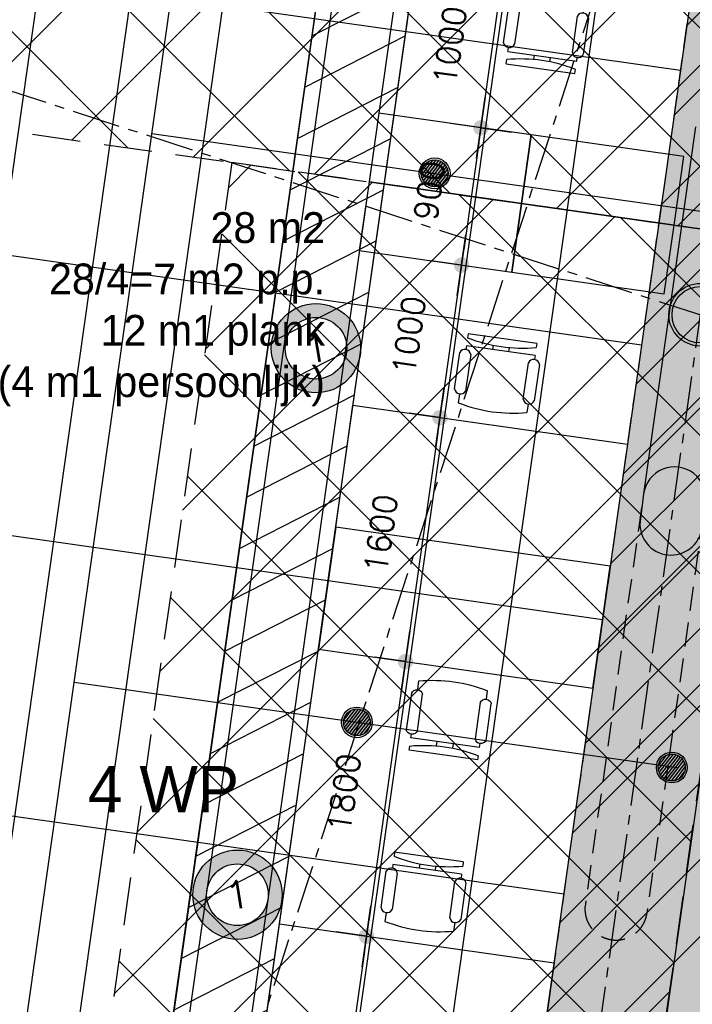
# Model space of a CAD drawing. Header units: millimetres. Extents: x -4106 to 114694, y -37499 to 54647.
# Tile 106 of 109: x 90187 to 94554, y 23696 to 30088. Entities that reach past the tile are written whole.
import ezdxf
from ezdxf.enums import TextEntityAlignment as Align

# ---------------------------------------------------------------- set-up
doc = ezdxf.new("R2010")
doc.units = ezdxf.units.MM
doc.header["$LTSCALE"] = 50
for name, pattern in [('B0301', [25, 12.5, -6.25, 0, -6.25]), ('B0702', [4.6875, 3.125, -1.5625]), ('XREF_05-werkset$0$B0702', [4.6875, 3.125, -1.5625]), ('XREF_STRAMIEN$0$B0201', [50, 31.25, -6.25, 6.25, -6.25])]:
    doc.linetypes.add(name, pattern=pattern)
for name, color, linetype in [('FOK_ BRANDSLANGHASPELS', 2, 'Continuous'), ('FOK_07_STRAMIEN', 13, 'B0301'), ('FOK_08---_MAATVOERING', 2, 'Continuous'), ('FOK_22_BINNENWANDEN', 2, 'Continuous'), ('FOK_82_LOS MEUBILAIR', 1, 'Continuous'), ('XREF_05-werkset$0$AI28XH2-_STAAL', 1, 'Continuous'), ('XREF_05-werkset$0$AI32XI--_HOUT', 242, 'Continuous'), ('XREF_05-werkset$0$AL28XH2-_STAAL', 4, 'Continuous'), ('XREF_05-werkset$0$ALR3OR3-_OPPR30', 242, 'Continuous'), ('XREF_05_PLAFOND$0$AA00VV4-_SOLID252', 254, 'Continuous'), ('XREF_05_PLAFOND$0$AA45----_PLAFONDAFW', 1, 'Continuous'), ('XREF_05_PLAFOND$0$AI45----_PLAFONDAFW', 2, 'Continuous'), ('XREF_05_Sprinkler installatie$0$verzonken sprinkler', 6, 'Continuous'), ('XREF_05_Sprinkler installatie$0$WL524---', 4, 'Continuous'), ('XREF_05_Sprinkler installatie$0$WL6516--', 4, 'Continuous'), ('XREF_05_Vloergoot installaties$0$EL6131--_VG', 3, 'Continuous'), ('XREF_05_Vloergoot installaties$0$EL6222--', 3, 'Continuous'), ('XREF_STRAMIEN$0$AL$7A---_STRAMIEN', 1, 'XREF_STRAMIEN$0$B0201')]:
    doc.layers.add(name, color=color, linetype=linetype)
doc.styles.add('FOK-DIM', font='romans.shx')
doc.styles.add('XREF_05_Sprinkler installatie$0$Standard', font='txt')
doc.styles.add('XREF_05_Vloergoot installaties$0$BURO-018', font='simplex.shx', dxfattribs={"height": 180})
doc.dimstyles.new('FOK-100', dxfattribs={"dimscale": 100, "dimtxt": 1.5, "dimasz": 1, "dimexe": 2, "dimexo": 0, "dimgap": 2, "dimtad": 1, "dimdec": 0, "dimzin": 11, "dimdsep": 46, "dimtxsty": 'FOK-DIM', "dimblk1": 'DOT', "dimblk2": 'DOT', "dimsah": 1, "dimcen": 2.5, "dimclrd": 256, "dimclre": 256, "dimclrt": 256, "dimadec": 0, "dimazin": 0, "dimtfac": 1, "dimtdec": 0, "dimtix": 1, "dimtmove": 2, "dimatfit": 3, "dimldrblk": 'DOT', "dimfxl": 2, "dimtolj": 1, "dimtzin": 0, "dimarcsym": 0})

# ---------------------------------------------------------------- blocks, each defined once
blk = doc.blocks.new('XREF_05-werkset$0$281B406F')
for radius in [203.2, 183.2]:
    blk.add_circle((0, 0), radius)
blk = doc.blocks.new('XREF_05-werkset$0$V-H-28X00A_09145B1')
at = {"layer": 'XREF_05-werkset$0$AI28XH2-_STAAL', "linetype": 'XREF_05-werkset$0$B0702'}
for p, q in [((94224.1, 26919.5), (93857.7, 24330.1)), ((94626.1, 26869.7), (94259.7, 24287.6))]:
    blk.add_line(p, q, dxfattribs=at)
at = {"layer": 'XREF_05-werkset$0$AI28XH2-_STAAL'}
blk.add_lwpolyline([(94575.6, 29392.4), (94238.2, 27010.1)], dxfattribs=at)
at = {"layer": 'XREF_05-werkset$0$AI28XH2-_STAAL', "linetype": 'XREF_05-werkset$0$B0702'}
blk.add_arc((94059.3, 24315.2), 202.2, 175.77888, 352.15308, dxfattribs=at)
at = {"layer": 'XREF_05-werkset$0$AL28XH2-_STAAL'}
blk.add_lwpolyline([(94238.2, 27010.1), (94214.6, 26829.2, 0.968849), (94616.6, 26786.7), (94640.1, 26953.2, 1.000009), (94238.2, 27010.1, -14.196306)], format="xyb", dxfattribs=at)
blk.add_blockref('XREF_05-werkset$0$281B406F', (94605.6, 28172.5), dxfattribs=at)
blk = doc.blocks.new('XREF_05-werkset')
at = {"layer": 'XREF_05-werkset$0$AI32XI--_HOUT'}
blk.add_lwpolyline([(31191.2, 21079.5), (22128, 21565.5), (24131.3, 36864.7), (96260.6, 36864.7), (87026.7, -28343), (68249.8, -22249.2)], dxfattribs=at)
at = {"layer": 'XREF_05-werkset$0$ALR3OR3-_OPPR30', "linetype": 'XREF_05-werkset$0$B0702'}
blk.add_lwpolyline([(60436.3, 20098.9), (31231.4, 21828.4), (22996.8, 22270), (24807, 36094.7), (95373.9, 36094.7), (86392.8, -27327.7), (68973.9, -21674.7), (69214.5, 10715.9, 0.399143)], format="xyb", close=True, dxfattribs=at)
blk.add_blockref('XREF_05-werkset$0$V-H-28X00A_09145B1', (0, 0))
blk = doc.blocks.new('XREF_STRAMIEN')
at = {"layer": 'XREF_STRAMIEN$0$AL$7A---_STRAMIEN', "ltscale": 0.2}
for p, q in [((96792.1, 43612.9), (86223.3, -31020.5)), ((50109.6, 42612.9), (99881.1, 26460.4))]:
    blk.add_line(p, q, dxfattribs=at)
blk.add_lwpolyline([(98261.3, 43612.9), (74241, -30401.8)], dxfattribs=at)
blk = doc.blocks.new('XREF_05_PLAFOND')
at = {"layer": 'XREF_05_PLAFOND$0$AA00VV4-_SOLID252'}
h = blk.add_hatch(color=256, dxfattribs=at)
edge = h.paths.add_edge_path(flags=16)
edge.add_line((31231.4, 21828.4), (22996.8, 22270))
edge.add_line((22996.8, 22270), (24807, 36094.7))
edge.add_line((24807, 36094.7), (95373.9, 36094.7))
edge.add_line((95373.9, 36094.7), (86392.8, -27327.7))
edge.add_line((86392.8, -27327.7), (68973.9, -21674.7))
edge.add_line((68973.9, -21674.7), (69214.5, 10715.9))
edge.add_arc((59884.7, 10785.2), 9330, 359.57452, 446.61078)
edge.add_line((60436.3, 20098.9), (31231.4, 21828.4))
edge = h.paths.add_edge_path()
edge.add_line((31161.2, 20520.3), (31177.8, 20829.9))
edge.add_line((31177.8, 20829.9), (60377.7, 19100.6))
edge.add_arc((59884.7, 10785.2), 8330, -0.42547, 86.60747, ccw=False)
edge.add_line((68214.5, 10723.3), (67969.2, -22304.6))
edge.add_line((67969.2, -22304.6), (67939.7, -22395.7))
edge.add_line((67939.7, -22395.7), (87220.1, -28652.8))
edge.add_line((87220.1, -28652.8), (96531.3, 37099.7))
edge.add_line((96531.3, 37099.7), (23925.1, 37099.7))
edge.add_line((23925.1, 37099.7), (21807.3, 20926.8))
edge.add_line((21807.3, 20926.8), (31096.2, 20428.7))
edge.add_line((31096.2, 20428.7), (31101.3, 20523.5))
edge.add_line((31101.3, 20523.5), (31161.2, 20520.3))
at = {"layer": 'XREF_05_PLAFOND$0$AA45----_PLAFONDAFW'}
h = blk.add_hatch(dxfattribs=at)
h.set_pattern_fill('ANSI31', color=256, scale=2200, angle=342.02, style=0)
h.set_pattern_definition([(27.02, (0, 0), (-124.9329, 244.9832), [])])
h.paths.add_polyline_path([(84075.5, -26575.7), (84654.9, -26763.7), (93556.2, 36094.7), (92950.2, 36094.7)])
at = {"layer": 'XREF_05_PLAFOND$0$AI45----_PLAFONDAFW'}
h = blk.add_hatch(dxfattribs=at)
h.set_pattern_fill('_USER,_O', color=256, scale=600, angle=90, pattern_type=0)
h.set_pattern_definition([(81.94, (95233.5, 35104.6), (-594.073, 84.126), [])])
edge = h.paths.add_edge_path(flags=16)
edge.add_arc((41622.2, 26897.4), 5449.9, 0, 360)
h.paths.add_polyline_path([(49933.5, 30177.3), (51533.5, 30177.3), (51533.5, 27777.3), (49933.5, 27777.3)], flags=16)
edge = h.paths.add_edge_path(flags=16)
edge.add_arc((86127.3, 26613.5), 3800, 0, 360)
edge = h.paths.add_edge_path(flags=16)
edge.add_arc((74998.8, -10766.8), 5449.8, 0, 360)
edge = h.paths.add_edge_path()
edge.add_line((31231.4, 21828.4), (22996.8, 22270))
edge.add_line((22996.8, 22270), (24807, 36094.7))
edge.add_line((24807, 36094.7), (95373.9, 36094.7))
edge.add_line((95373.9, 36094.7), (86392.8, -27327.7))
edge.add_line((86392.8, -27327.7), (68973.9, -21674.7))
edge.add_line((68973.9, -21674.7), (69214.5, 10715.9))
edge.add_arc((59884.7, 10785.2), 9330, 359.57452, 446.61078)
edge.add_line((60436.3, 20098.9), (31231.4, 21828.4))
h = blk.add_hatch(dxfattribs=at)
h.set_pattern_fill('_USER,_O', color=256, scale=1800, pattern_type=0)
h.set_pattern_definition([(351.94, (95233.5, 35104.6), (252.378, 1782.22), [])])
edge = h.paths.add_edge_path(flags=16)
edge.add_arc((74998.8, -10766.8), 5449.8, 0, 360)
edge = h.paths.add_edge_path(flags=16)
edge.add_arc((41622.2, 26897.4), 5449.9, 0, 360)
h.paths.add_polyline_path([(49933.5, 30177.3), (51533.5, 30177.3), (51533.5, 27777.3), (49933.5, 27777.3)], flags=16)
edge = h.paths.add_edge_path(flags=16)
edge.add_arc((86127.3, 26613.5), 3800, 0, 360)
edge = h.paths.add_edge_path()
edge.add_line((31231.4, 21828.4), (22996.8, 22270))
edge.add_line((22996.8, 22270), (24807, 36094.7))
edge.add_line((24807, 36094.7), (95373.9, 36094.7))
edge.add_line((95373.9, 36094.7), (86392.8, -27327.7))
edge.add_line((86392.8, -27327.7), (68973.9, -21674.7))
edge.add_line((68973.9, -21674.7), (69214.5, 10715.9))
edge.add_arc((59884.7, 10785.2), 9330, 359.57452, 446.61078)
edge.add_line((60436.3, 20098.9), (31231.4, 21828.4))
at = {"layer": 'XREF_05_PLAFOND$0$AA45----_PLAFONDAFW'}
blk.add_lwpolyline([(84075.5, -26575.7), (84654.9, -26763.7), (93556.2, 36094.7), (92950.2, 36094.7)], close=True, dxfattribs=at)
blk = doc.blocks.new('XREF_05_Sprinkler installatie$0$SP-KOP02')
at = {"color": 0, "linetype": 'Continuous'}
for p, q in [((-0.875, -0.023), (0.023, 0.875)), ((-0.847, -0.219), (0.219, 0.847)), ((-0.843, 0.233), (-0.233, 0.843)), ((-0.786, -0.383), (0.383, 0.786)), ((-0.702, -0.523), (0.523, 0.702)), ((-0.595, -0.641), (0.641, 0.595)), ((-0.469, -0.739), (0.739, 0.469)), ((-0.32, -0.815), (0.815, 0.32)), ((-0.144, -0.863), (0.863, 0.144)), ((0.072, -0.872), (0.872, -0.072)), ((0.381, -0.788), (0.788, -0.381))]:
    blk.add_line(p, q, dxfattribs=at)
at = {"color": 0, "linetype": 'Continuous', "const_width": 0.875}
blk.add_lwpolyline([(-0.438, 0, 1), (0.438, 0, 1)], format="xyb", close=True, dxfattribs=at)
at = {"color": 0, "linetype": 'Continuous'}
for radius in [1, 0.875]:
    blk.add_circle((0, 0), radius, dxfattribs=at)
at = {"color": 0, "linetype": 'Continuous', "style": 'XREF_05_Sprinkler installatie$0$Standard', "flags": 1}
for tag, p in [('SP_MATCODE', (2, 2)), ('SP_TEMP', (2, -3)), ('SP_DOORL', (2, -5)), ('SP_KFACT', (2, -7)), ('SP_SPRHK', (2, -9)), ('SP_KLEP', (2, -11))]:
    blk.add_attdef(tag, p, '', height=1, dxfattribs=at)
blk = doc.blocks.new('XREF_05_Sprinkler installatie')
at = {"layer": 'XREF_05_Sprinkler installatie$0$verzonken sprinkler'}
h = blk.add_hatch(dxfattribs=at)
h.set_pattern_fill('JIS_WOOD', color=256, scale=500, style=0)
h.set_pattern_definition([(45, (3.27, -36464.7), (-250, 250), [])])
h.paths.add_polyline_path([(24807, 36094.7), (95373.9, 36094.7), (86392.8, -27327.1), (68969.3, -21673.2), (69211, 10225.9), (69061.7, 12468.4), (68691.3, 13866.6), (68340.9, 14727.8), (67609, 16018.5), (67276.1, 16479), (66137.8, 17709.9), (64799, 18713.9), (64109.1, 19104.2), (63010.1, 19573.8), (61837.8, 19908.5), (60551.6, 20091.3), (59092.5, 20179.1), (23005.1, 22333.3)], flags=16)
h.paths.add_polyline_path([(24131.3, 36864.7), (96541.6, 37108.7), (87227.5, -28664.7), (68230.9, -22243.1), (68457.4, 9789.2), (68440.3, 11431.8), (68331.7, 12290.1), (67835.2, 13662.2), (67691.2, 14032.7), (66838.9, 15594.2), (65842.1, 16784.9), (63693.8, 18333.6), (62337.4, 18876.6), (59567.3, 19359.3), (56813.6, 19563.8), (22128.1, 21566.8)])
blk.add_lwpolyline([(24807, 36094.7), (95373.9, 36094.7), (86392.8, -27327.1), (68969.3, -21673.2), (69211, 10225.9), (69061.7, 12468.4), (68691.3, 13866.6), (68340.9, 14727.8), (67609, 16018.5), (67276.1, 16479), (66137.8, 17709.9), (64799, 18713.9), (64109.1, 19104.2), (63010.1, 19573.8), (61837.8, 19908.5), (60551.6, 20091.3), (59092.5, 20179.1), (23005.1, 22333.3)], close=True, dxfattribs=at)
at = {"layer": 'XREF_05_Sprinkler installatie$0$WL524---'}
for p, q in [((90540.9, 25785.8), (91199.1, 30433.8)), ((94956.4, 28793.8), (91045.3, 29347.7)), ((89939.9, 21541.5), (90540.9, 25785.8)), ((94456.4, 25231.3), (90540.9, 25785.8))]:
    blk.add_line(p, q, dxfattribs=at)
at = {"layer": 'XREF_05_Sprinkler installatie$0$WL6516--', "xscale": 99.9999999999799, "yscale": 100, "zscale": 100, "rotation": 7.589429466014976}
for p in [(92881.6, 29090.2), (92376.4, 25525.8), (94421.1, 25233.2)]:
    blk.add_blockref('XREF_05_Sprinkler installatie$0$SP-KOP02', p, dxfattribs=at)
blk = doc.blocks.new('XREF_05_Vloergoot installaties$0$E00415')
at = {"linetype": 'Continuous'}
h = blk.add_hatch(color=0, dxfattribs=at)
edge = h.paths.add_edge_path()
edge.add_arc((0, 0), 2.9, 0, 360)
edge = h.paths.add_edge_path(flags=16)
edge.add_arc((0, 0), 2, 0, 360)
at = {"color": 0, "linetype": 'Continuous'}
for radius in [2.9, 2]:
    blk.add_circle((0, 0), radius, dxfattribs=at)
at = {"color": 0, "linetype": 'Continuous', "style": 'XREF_05_Vloergoot installaties$0$BURO-018'}
for tag, p in [('E_GKAST', (0, 8)), ('E_GROEP', (0, 5)), ('E_SGROEP', (4.5, 5))]:
    blk.add_attdef(tag, text='', height=1.8, dxfattribs=at).set_placement(p, align=Align.MIDDLE)
at = {"color": 0, "linetype": 'Continuous', "style": 'XREF_05_Vloergoot installaties$0$BURO-018', "flags": 1}
for tag, p in [('E_VERMCODE', (13, 5)), ('E_MATCODE', (0, 0))]:
    blk.add_attdef(tag, text='', height=1.8, dxfattribs=at).set_placement(p, align=Align.MIDDLE)
blk = doc.blocks.new('XREF_05_Vloergoot installaties')
at = {"layer": 'XREF_05_Vloergoot installaties$0$EL6131--_VG'}
for p, q in [((92915.2, 35130.9), (84340.7, -25462.2)), ((93311.2, 35074.9), (84736.8, -25518.2))]:
    blk.add_line(p, q, dxfattribs=at)
at = {"layer": 'XREF_05_Vloergoot installaties$0$EL6222--'}
ref = blk.add_blockref('XREF_05_Vloergoot installaties$0$E00415', (92110.9, 27955.1), dxfattribs=dict(at, xscale=99.99999999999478, yscale=100, zscale=100, rotation=351.5354125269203))
ref.add_attrib('E_GROEP', '1', dxfattribs={"layer": '0', "color": 1, "linetype": 'Continuous', "height": 180, "rotation": 9.51131, "style": 'XREF_05_Vloergoot installaties$0$BURO-018'}).set_placement((92110.9, 27955.1), align=Align.MIDDLE)
ref = blk.add_blockref('XREF_05_Vloergoot installaties$0$E00415', (91601, 24407.5), dxfattribs=dict(at, xscale=99.99999999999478, yscale=100, zscale=100, rotation=351.5354125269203))
ref.add_attrib('E_GROEP', '1', dxfattribs={"layer": '0', "color": 1, "linetype": 'Continuous', "height": 180, "rotation": 9.51131, "style": 'XREF_05_Vloergoot installaties$0$BURO-018'}).set_placement((91601, 24407.5), align=Align.MIDDLE)
blk = doc.blocks.new('DOT')
at = {"color": 0}
blk.add_line((-2, 0), (2, 0), dxfattribs=at)
at = {"color": 0, "const_width": 0.5}
blk.add_lwpolyline([(-0.25, 0, 1), (0.25, 0, 1)], format="xyb", close=True, dxfattribs=at)
blk = doc.blocks.new('*D51')
at = {"layer": 'Defpoints', "color": 0}
for p in [(93322.2, 30376.1), (93322.2, 30376.1), (93182, 29386)]:
    blk.add_point(p, dxfattribs=at)
at = {"layer": 'FOK_08---_MAATVOERING', "lineweight": -2}
for p, q in [((93322.2, 30376.1), (93124.2, 30404.1)), ((93196.1, 29485), (93308.2, 30277.1)), ((93182, 29386), (93380.1, 29357.9))]:
    blk.add_line(p, q, dxfattribs=at)
at = {"layer": 'FOK_08---_MAATVOERING', "lineweight": -2, "xscale": 100, "yscale": 100, "zscale": 100}
for p, rotation in [((93322.2, 30376.1), 81.93999999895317), ((93182, 29386), 261.9399999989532)]:
    blk.add_blockref('DOT', p, dxfattribs=dict(at, rotation=rotation))
at = {"layer": 'FOK_08---_MAATVOERING', "insert": (92979.9, 29919.6), "char_height": 150, "attachment_point": 5, "rotation": 81.94, "style": 'FOK-DIM'}
blk.add_mtext('\\A1;1000', dxfattribs=at)
blk = doc.blocks.new('*D52')
at = {"layer": 'Defpoints', "color": 0}
for p in [(93182, 29386), (93055.8, 28494.9), (93055.8, 28494.9)]:
    blk.add_point(p, dxfattribs=at)
at = {"layer": 'FOK_08---_MAATVOERING', "lineweight": -2}
for p, q in [((93182, 29386), (92984, 29414)), ((93168, 29287), (93069.9, 28593.9)), ((93055.8, 28494.9), (92857.8, 28522.9))]:
    blk.add_line(p, q, dxfattribs=at)
at = {"layer": 'FOK_08---_MAATVOERING', "lineweight": -2, "xscale": 100, "yscale": 100, "zscale": 100}
for p, rotation in [((93182, 29386), 81.94000000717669), ((93055.8, 28494.9), 261.9400000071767)]:
    blk.add_blockref('DOT', p, dxfattribs=dict(at, rotation=rotation))
at = {"layer": 'FOK_08---_MAATVOERING', "insert": (92846.7, 28979), "char_height": 150, "attachment_point": 5, "rotation": 81.94, "style": 'FOK-DIM'}
blk.add_mtext('\\A1;900', dxfattribs=at)
blk = doc.blocks.new('*D57')
at = {"layer": 'Defpoints', "color": 0}
for p in [(93055.8, 28494.9), (92915.6, 27504.7), (92915.6, 27504.7)]:
    blk.add_point(p, dxfattribs=at)
at = {"layer": 'FOK_08---_MAATVOERING', "lineweight": -2}
for p, q in [((93055.8, 28494.9), (92857.8, 28522.9)), ((93041.8, 28395.9), (92929.7, 27603.8)), ((92915.6, 27504.7), (92717.6, 27532.8))]:
    blk.add_line(p, q, dxfattribs=at)
at = {"layer": 'FOK_08---_MAATVOERING', "lineweight": -2, "xscale": 100, "yscale": 100, "zscale": 100}
for p, rotation in [((93055.8, 28494.9), 81.94000000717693), ((92915.6, 27504.7), 261.9400000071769)]:
    blk.add_blockref('DOT', p, dxfattribs=dict(at, rotation=rotation))
at = {"layer": 'FOK_08---_MAATVOERING', "insert": (92713.5, 28038.4), "char_height": 150, "attachment_point": 5, "rotation": 81.94, "style": 'FOK-DIM'}
blk.add_mtext('\\A1;1000', dxfattribs=at)
blk = doc.blocks.new('*D58')
at = {"layer": 'Defpoints', "color": 0}
for p in [(92915.6, 27504.7), (92691.3, 25920.5), (92691.3, 25920.5)]:
    blk.add_point(p, dxfattribs=at)
at = {"layer": 'FOK_08---_MAATVOERING', "lineweight": -2}
for p, q in [((92915.6, 27504.7), (92717.6, 27532.8)), ((92901.6, 27405.7), (92705.3, 26019.6)), ((92691.3, 25920.5), (92493.3, 25948.6))]:
    blk.add_line(p, q, dxfattribs=at)
at = {"layer": 'FOK_08---_MAATVOERING', "lineweight": -2, "xscale": 100, "yscale": 100, "zscale": 100}
for p, rotation in [((92915.6, 27504.7), 81.94000000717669), ((92691.3, 25920.5), 261.9400000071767)]:
    blk.add_blockref('DOT', p, dxfattribs=dict(at, rotation=rotation))
at = {"layer": 'FOK_08---_MAATVOERING', "insert": (92531.2, 26751.2), "char_height": 150, "attachment_point": 5, "rotation": 81.94, "style": 'FOK-DIM'}
blk.add_mtext('\\A1;1600', dxfattribs=at)
blk = doc.blocks.new('*D59')
at = {"layer": 'Defpoints', "color": 0}
for p in [(92691.3, 25920.5), (92438.9, 24138.3), (92438.9, 24138.3)]:
    blk.add_point(p, dxfattribs=at)
at = {"layer": 'FOK_08---_MAATVOERING', "lineweight": -2}
for p, q in [((92691.3, 25920.5), (92493.3, 25948.6)), ((92677.3, 25821.5), (92452.9, 24237.3)), ((92438.9, 24138.3), (92240.9, 24166.4))]:
    blk.add_line(p, q, dxfattribs=at)
at = {"layer": 'FOK_08---_MAATVOERING', "lineweight": -2, "xscale": 100, "yscale": 100, "zscale": 100}
for p, rotation in [((92691.3, 25920.5), 81.94000000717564), ((92438.9, 24138.3), 261.9400000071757)]:
    blk.add_blockref('DOT', p, dxfattribs=dict(at, rotation=rotation))
at = {"layer": 'FOK_08---_MAATVOERING', "insert": (92292.8, 25068), "char_height": 150, "attachment_point": 5, "rotation": 81.94, "style": 'FOK-DIM'}
blk.add_mtext('\\A1;1800', dxfattribs=at)
blk = doc.blocks.new('*D60')
at = {"layer": 'Defpoints', "color": 0}
for p in [(92438.9, 24138.3), (92214.6, 22554.1), (92214.6, 22554.1)]:
    blk.add_point(p, dxfattribs=at)
at = {"layer": 'FOK_08---_MAATVOERING', "lineweight": -2}
for p, q in [((92438.9, 24138.3), (92240.9, 24166.4)), ((92424.9, 24039.3), (92228.6, 22653.1)), ((92214.6, 22554.1), (92016.6, 22582.2))]:
    blk.add_line(p, q, dxfattribs=at)
at = {"layer": 'FOK_08---_MAATVOERING', "lineweight": -2, "xscale": 100, "yscale": 100, "zscale": 100}
for p, rotation in [((92438.9, 24138.3), 81.94000000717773), ((92214.6, 22554.1), 261.9400000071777)]:
    blk.add_blockref('DOT', p, dxfattribs=dict(at, rotation=rotation))
at = {"layer": 'FOK_08---_MAATVOERING', "insert": (92054.5, 23384.8), "char_height": 150, "attachment_point": 5, "rotation": 81.94, "style": 'FOK-DIM'}
blk.add_mtext('\\A1;1600', dxfattribs=at)
blk = doc.blocks.new('WP 1600-800')
at = {"linetype": 'Continuous'}
for p, q in [((569, 1600.1), (595.5, 1600.1)), ((569, 1600.1), (569, 1149.6)), ((648.5, 1600.1), (675, 1600.1)), ((648.5, 1600.1), (648.5, 1149.6)), ((701.5, 1636.1), (940, 1636.1)), ((966.5, 1600.1), (1022, 1600.1)), ((940, 1564.1), (701.5, 1564.1)), ((648.5, 1427.8), (620.3, 1427.8)), ((620.9, 1321.8), (648.5, 1321.8)), ((701.5, 1185.6), (940, 1185.6)), ((569, 1149.6), (595.5, 1149.6)), ((648.5, 1149.6), (675, 1149.6)), ((935.6, 1113), (697.1, 1113)), ((966.5, 1149.6), (1022, 1149.6))]:
    blk.add_line(p, q, dxfattribs=at)
blk.add_lwpolyline([(1133.9, 2274.8), (1933.9, 2274.8), (1933.9, 474.8), (1133.9, 474.8)], close=True)
for centre, radius, start, end in [((-348.6, 1374.8), 970.6, 346.5803, 13.4197), ((712.7, 1600.1), 37.7, 107.28561, 252.71439), ((928.8, 1600.1), 37.7, 287.28561, 72.71439), ((77.9, 1374.8), 970.6, 346.5803, 13.4197), ((710.9, 1148.6), 38.2, 104.35438, 248.70731), ((926.1, 1150), 38.2, 284.35438, 68.70731)]:
    blk.add_arc(centre, radius, start, end, dxfattribs=at)
blk = doc.blocks.new('A$C4D8164B4')
at = {"layer": 'FOK_ BRANDSLANGHASPELS', "color": 2}
blk.add_circle((20000, 20000), 20000, dxfattribs=at)
blk = doc.blocks.new('kast')
at = {"layer": 'FOK_82_LOS MEUBILAIR'}
blk.add_lwpolyline([(-1052.2, -305.5), (-62.1, -445.7), (1, -0.1), (-989.1, 140.1)], close=True, dxfattribs=at)

msp = doc.modelspace()

# ---------------------------------------------------------------- hatches: boundary and pattern name
at = {"layer": 'FOK_08---_MAATVOERING'}
h = msp.add_hatch(dxfattribs=at)
h.set_pattern_fill('ANSI37', color=254, scale=200, style=0)
h.set_pattern_definition([(45, (17044.3, -171.9), (-449.013, 449.013), []), (135, (17044.3, -171.9), (-449.013, -449.013), [])])
h.paths.add_polyline_path([(88968.6, 36864.4), (87950.1, 29672.4), (95098.5, 28660.1), (96260.2, 36864.3)])
h = msp.add_hatch(dxfattribs=at)
h.set_pattern_fill('ANSI37', color=254, scale=200, style=0)
h.set_pattern_definition([(45, (15936.6, -7993.9), (-449.013, 449.013), []), (135, (15936.6, -7993.9), (-449.013, -449.013), [])])
h.paths.add_polyline_path([(91564.1, 29160.6), (90456.4, 21338.6), (93990.8, 20838.1), (95098.5, 28660.1)])

# ---------------------------------------------------------------- linework, layer by layer
at = {"layer": 'FOK_08---_MAATVOERING', "color": 13, "linetype": 'B0702', "ltscale": 2}
for points in [[(88968.6, 36864.4), (87950.1, 29672.4), (95098.5, 28660.1), (96260.2, 36864.3), (88968.6, 36864.4)], [(91564.1, 29160.6), (90456.4, 21338.6), (93990.8, 20838.1), (95098.5, 28660.1), (91564.1, 29160.6)]]:
    msp.add_lwpolyline(points, dxfattribs=at)

# ---------------------------------------------------------------- block references
for name in ['XREF_05_PLAFOND', 'XREF_05_Sprinkler installatie', 'XREF_05_Vloergoot installaties']:
    msp.add_blockref(name, (0, 0))
at = {"layer": 'FOK_ BRANDSLANGHASPELS'}
msp.add_blockref('A$C4D8164B4', (65187.1, 382.2), dxfattribs=at)
at = {"layer": 'FOK_07_STRAMIEN'}
msp.add_blockref('XREF_STRAMIEN', (0, 0), dxfattribs=at)
at = {"layer": 'FOK_22_BINNENWANDEN'}
msp.add_blockref('XREF_05-werkset', (0, 0), dxfattribs=at)
at = {"layer": 'FOK_82_LOS MEUBILAIR'}
for p, rotation in [((94850.8, 29014.4), 81.93999999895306), ((92039.7, 28774), 261.9399999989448), ((91563, 25407.6), 261.9399999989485)]:
    msp.add_blockref('WP 1600-800', p, dxfattribs=dict(at, rotation=rotation))
for p in [(93507.3, 29339.9), (94497.5, 29199.7), (93444.2, 28894.4), (94434.4, 28754.1)]:
    msp.add_blockref('kast', p, dxfattribs=at)
at = {"layer": 'FOK_82_LOS MEUBILAIR', "xscale": -1, "rotation": 261.9399999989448}
msp.add_blockref('WP 1600-800', (91497.4, 24944.4), dxfattribs=at)

# ---------------------------------------------------------------- texts
at = {"layer": 'FOK_08---_MAATVOERING', "color": 13, "linetype": 'B0702', "ltscale": 2, "insert": (92169.2, 28838.1), "char_height": 200, "width": 57960.996, "attachment_point": 3}
msp.add_mtext('{\\fCentury Gothic|b0|i0|c0|p34;28 m2\\P28/4=7 m2 p.p.\\P12 m1 plank \\P(4 m1 persoonlijk)}', dxfattribs=at)
at = {"layer": 'FOK_82_LOS MEUBILAIR', "color": 2, "insert": (90630.5, 25242.3), "char_height": 300, "width": 57960.996, "attachment_point": 1}
msp.add_mtext('{\\fCentury Gothic|b0|i0|c0|p34;4 WP}', dxfattribs=at)

# ---------------------------------------------------------------- dimensions: what is measured, and where the dimension line sits
at = {"layer": 'FOK_08---_MAATVOERING'}
for base, p1, p2, angle, picture, middle in [((93322.2, 30376.1), (93182, 29386), (93322.2, 30376.1), 261.94, '*D51', (92979.9, 29919.6)), ((93055.8, 28494.9), (93182, 29386), (93055.8, 28494.9), 81.94, '*D52', (92846.7, 28979)), ((92915.6, 27504.7), (93055.8, 28494.9), (92915.6, 27504.7), 81.94, '*D57', (92713.5, 28038.4)), ((92691.3, 25920.5), (92915.6, 27504.7), (92691.3, 25920.5), 81.94, '*D58', (92531.2, 26751.2)), ((92438.9, 24138.3), (92691.3, 25920.5), (92438.9, 24138.3), 81.94, '*D59', (92292.8, 25068)), ((92214.6, 22554.1), (92438.9, 24138.3), (92214.6, 22554.1), 81.94, '*D60', (92054.5, 23384.8))]:
    dim = msp.add_linear_dim(base=base, p1=p1, p2=p2, angle=angle, dimstyle='FOK-100', dxfattribs=at)
    dim.commit()
    dim.dimension.update_dxf_attribs({"geometry": picture, "text_midpoint": middle})

doc.saveas('drawing.dxf')
